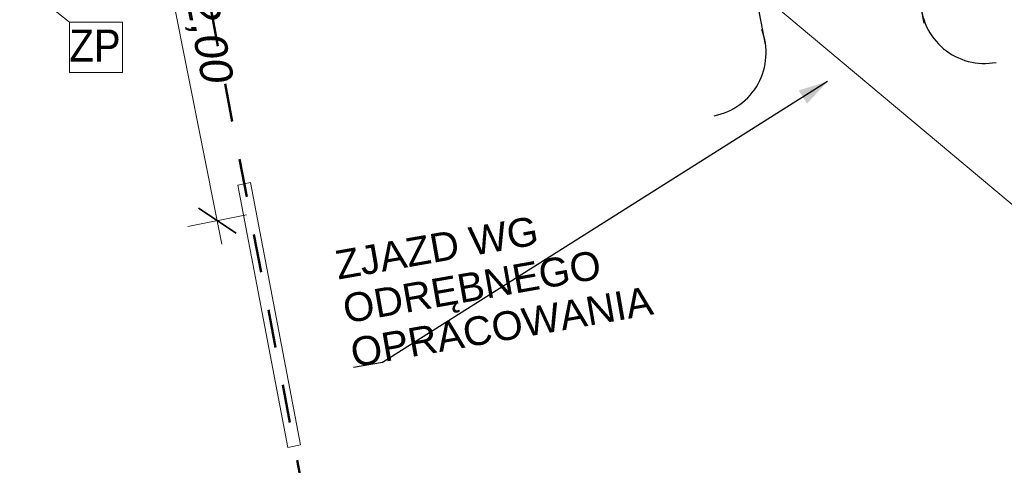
# Model space of a CAD drawing. Header units: millimetres. Extents: x -278165 to -65909, y 833781 to 983907.
# Tile 6 of 15: x -221234 to -190404, y 867286 to 881237. Entities that reach past the tile are written whole.
import ezdxf
from ezdxf.xclip import XClip

# ---------------------------------------------------------------- set-up
doc = ezdxf.new("R2010")
doc.units = ezdxf.units.MM
doc.header["$MEASUREMENT"] = 0
doc.header["$XCLIPFRAME"] = 0
doc.linetypes.add('Przerywana', pattern=[2400, 1200, -1200])
for name, color, linetype in [('820-G Rysunki Obrazki', 7, 'Continuous'), ('Nowe_0', 7, 'Continuous'), ('Nowe_199-Wymiary', 7, 'Continuous'), ('Nowe_840-G Znaczniki ogólne', 7, 'Continuous')]:
    doc.layers.add(name, color=color, linetype=linetype)
for name, color, linetype, lineweight in [('Mapa do celów projektowych- AKTURALNA_4_0_Nr_pióra__1', 7, 'Continuous', 0), ('Nowe_0_Nr_pióra__1', 7, 'Continuous', 0), ('Nowe_0_Nr_pióra__4', 7, 'Continuous', 25), ('Nowe_0_Nr_pióra__61', 1, 'Continuous', 5), ('Nowe_0_Nr_pióra__62', 1, 'Continuous', 13), ('Nowe_199-Wymiary_Nr_pióra__3', 7, 'Continuous', 20), ('Nowe_199-Wymiary_Nr_pióra__5', 7, 'Continuous', 35), ('Nowe_830-G Teksty Etykiety_Nr_pióra__2', 7, 'Continuous', 13), ('Nowe_830-G Teksty Etykiety_Nr_pióra__6', 7, 'Continuous', 50), ('Nowe_840-G Znaczniki ogólne_Nr_pióra__2', 7, 'Continuous', 13), ('Nowe_840-G Znaczniki ogólne_Nr_pióra__4', 7, 'Continuous', 25), ('Nowe_INST_woda_Nr_pióra__2', 7, 'Continuous', 13)]:
    doc.layers.add(name, color=color, linetype=linetype, lineweight=lineweight)
doc.layers.add('Nowe_INST_woda_Nr_pióra__226', color=7, linetype='Continuous', lineweight=50, true_color=0x415b9a)
doc.styles.add('STYL_AUTOMATYCZNY_1', font='arial.ttf')
doc.styles.add('STYL_AUTOMATYCZNY_2', font='arial.ttf')
doc.styles.add('STYL_AUTOMATYCZNY_4', font='arial.ttf', dxfattribs={"width": 0.9})
doc.dimstyles.new('STYL_AUTOMATYCZNY__1', dxfattribs={"dimtxt": 1000, "dimasz": 950, "dimexe": 0.18, "dimexo": 0.0625, "dimgap": 0, "dimtad": 1, "dimdec": 1, "dimlfac": 0.001, "dimzin": 0, "dimdsep": 46, "dimtxsty": 'STYL_AUTOMATYCZNY_2', "dimblk": 'ARROWHEAD_6', "dimblk1": 'ARROWHEAD_6', "dimblk2": 'ARROWHEAD_6', "dimcen": 0.09, "dimse1": 1, "dimse2": 1, "dimclrd": 7, "dimclre": 7, "dimclrt": 7, "dimadec": 1, "dimazin": 0, "dimtfac": 1, "dimtdec": 4, "dimtmove": 0, "dimatfit": 3, "dimfxl": 0, "dimtolj": 1, "dimtzin": 0, "dimarcsym": 0})
doc.dimstyles.new('STYL_AUTOMATYCZNY__5', dxfattribs={"dimtxt": 0.18, "dimasz": 912, "dimexe": 0.18, "dimexo": 0.0625, "dimgap": 0, "dimtad": 0, "dimtih": 1, "dimtoh": 1, "dimdec": 4, "dimzin": 0, "dimdsep": 46, "dimcen": 0.09, "dimadec": 0, "dimazin": 0, "dimtfac": 1, "dimtdec": 4, "dimtmove": 0, "dimatfit": 3, "dimldrblk": 'ARROWHEAD_5', "dimfxl": 0, "dimtolj": 1, "dimtzin": 0, "dimarcsym": 0})
picture_1 = doc.add_image_def('image1.tif', size_in_pixel=(5014, 3547))

# ---------------------------------------------------------------- blocks, each defined once
blk = doc.blocks.new('Rysunek_1_4', base_point=(-172037, 908844))
at = {"layer": 'Mapa do celów projektowych- AKTURALNA_4_0_Nr_pióra__1', "color": 7, "lineweight": 0}
image = blk.add_image(picture_1, insert=(-278165, 833781), size_in_units=(212256, 150126), dxfattribs=at)
image.set_boundary_path([(-0.5, -0.5), (5013.5, 3546.5)])
blk = doc.blocks.new('Polilinia_1_5', base_point=(-173219, 874521))
at = {"layer": 'Nowe_840-G Znaczniki ogólne', "linetype": 'Continuous', "lineweight": 0, "true_color": 0x000000}
blk.add_hatch(color=18, dxfattribs=at).paths.add_polyline_path([(-201457, 884918), (-200903, 884127), (-200582, 884510)])
at = {"layer": 'Nowe_840-G Znaczniki ogólne_Nr_pióra__2', "color": 7, "linetype": 'Continuous', "lineweight": 13, "flags": 128}
blk.add_lwpolyline([(-173219, 874521), (-186370, 872280), (-200742, 884319)], dxfattribs=at)
at = {"layer": 'Nowe_840-G Znaczniki ogólne_Nr_pióra__4', "color": 7, "linetype": 'Continuous', "lineweight": 25}
for p, q in [((-201457, 884918), (-200582, 884510)), ((-201457, 884918), (-200903, 884127)), ((-200582, 884510), (-200903, 884127))]:
    blk.add_line(p, q, dxfattribs=at)
blk = doc.blocks.new('*D21')
at = {"layer": 'Nowe_199-Wymiary_Nr_pióra__3', "color": 7, "linetype": 'Continuous', "lineweight": 20}
for p, q in [((-217405, 886731), (-217553, 887467)), ((-216486, 886915), (-218325, 886548)), ((-215049, 874944), (-217405, 886731)), ((-214129, 875128), (-215968, 874760)), ((-214902, 874208), (-215049, 874944))]:
    blk.add_line(p, q, dxfattribs=at)
at = {"layer": 'Nowe_199-Wymiary_Nr_pióra__5', "color": 7, "linetype": 'Continuous', "lineweight": 35}
for p, q in [((-216817, 886339), (-217994, 887124)), ((-215637, 875336), (-214460, 874551))]:
    blk.add_line(p, q, dxfattribs=at)
at = {"layer": 'Nowe_199-Wymiary_Nr_pióra__3', "color": 7, "lineweight": 20, "insert": (-216367, 882559), "char_height": 1000, "attachment_point": 7, "rotation": 281.3071, "style": 'STYL_AUTOMATYCZNY_2'}
blk.add_mtext('\\A1;{\\pql;\\fArial|b0|i1|c238|p0;\\W1.000000;12,00}', dxfattribs=at)
blk = doc.blocks.new('ARROWHEAD_6')
at = {"color": 0, "linetype": 'Continuous', "lineweight": 0}
for p, q in [((-0.5, -0.5), (0.5, 0.5)), ((0, 0), (-1, 0))]:
    blk.add_line(p, q, dxfattribs=at)
blk = doc.blocks.new('ARROWHEAD_5')
at = {"linetype": 'Continuous', "lineweight": 0}
blk.add_hatch(color=0, dxfattribs=at).paths.add_polyline_path([(-1, 0.2679), (0, 0), (-1, -0.2679)])
at = {"color": 0, "linetype": 'Continuous', "lineweight": 0}
blk.add_line((0, 0), (-1, 0), dxfattribs=at)
blk = doc.blocks.new('Linia_7_5', base_point=(-219680, 881155))
at = {"layer": 'Nowe_0_Nr_pióra__61', "linetype": 'Continuous', "lineweight": 5}
blk.add_hatch(color=1, dxfattribs=at).paths.add_polyline_path([(-221838, 882897), (-221269, 882116), (-220955, 882505)])
at = {"layer": 'Nowe_0_Nr_pióra__61', "color": 1, "linetype": 'Continuous', "lineweight": 5}
for p, q in [((-221838, 882897), (-220955, 882505)), ((-221838, 882897), (-221269, 882116)), ((-220955, 882505), (-221269, 882116)), ((-219680, 881155), (-221112, 882311))]:
    blk.add_line(p, q, dxfattribs=at)

msp = doc.modelspace()

# ---------------------------------------------------------------- linework, layer by layer
at = {"layer": 'Nowe_0_Nr_pióra__1', "color": 7, "linetype": 'Continuous', "lineweight": 0, "flags": 128}
msp.add_lwpolyline([(-219679.7, 881154.54), (-218016.1, 881154.54), (-218016.1, 879583.11), (-219679.7, 879583.11)], close=True, dxfattribs=at)
at = {"layer": 'Nowe_0_Nr_pióra__4', "color": 7, "linetype": 'Continuous', "lineweight": 25}
for p, q in [((-192918.39, 881128.27), (-195321.09, 893830.28)), ((-197879.97, 880456.41), (-200167.85, 892551.39))]:
    msp.add_line(p, q, dxfattribs=at)
for centre, start, end in [((-191025.99, 881867.55), 180, 280.52651), ((-199862.94, 880195.96), 280.896432, 21.422942)]:
    msp.add_arc(centre, 2000, start, end, dxfattribs=at)
at = {"layer": 'Nowe_INST_woda_Nr_pióra__2', "color": 7, "linetype": 'Continuous', "lineweight": 13}
msp.add_lwpolyline([(-214003.61, 876139.46), (-212445.91, 867923.27), (-212842.18, 867845.15), (-214399.88, 876061.34)], close=True, dxfattribs=at)
at = {"layer": 'Nowe_INST_woda_Nr_pióra__226', "color": 165, "linetype": 'Przerywana', "lineweight": 50, "true_color": 0x415b9a}
msp.add_line((-215705.88, 883943.03), (-211965.6, 864417.69), dxfattribs=at)

# ---------------------------------------------------------------- block references
at = {"layer": '820-G Rysunki Obrazki', "color": 1, "linetype": 'Continuous', "lineweight": 35}
ref = msp.add_blockref('Rysunek_1_4', (-172037.14, 908843.81), dxfattribs=at)
XClip(ref).set_block_clipping_path([(-278165.2254227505, 833780.7353494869), (-65909.059722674, 983906.8833907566)])
at = {"layer": 'Nowe_0', "color": 1, "linetype": 'Continuous', "lineweight": 5}
msp.add_blockref('Linia_7_5', (-219679.7, 881154.54), dxfattribs=at)
at = {"layer": 'Nowe_840-G Znaczniki ogólne', "color": 7, "linetype": 'Continuous', "lineweight": 13}
msp.add_blockref('Polilinia_1_5', (-173219.09, 874521.33), dxfattribs=at)

# ---------------------------------------------------------------- texts
at = {"layer": 'Nowe_0_Nr_pióra__62', "color": 1, "linetype": 'Continuous', "lineweight": 13, "insert": (-219679.7, 879925.97), "char_height": 1000, "attachment_point": 7, "style": 'STYL_AUTOMATYCZNY_4'}
msp.add_mtext('\\A1;{\\pql;\\fArial|b0|i0|c238|p0;\\W0.900000;ZP}', dxfattribs=at)
at = {"layer": 'Nowe_830-G Teksty Etykiety_Nr_pióra__6', "color": 7, "linetype": 'Continuous', "lineweight": 50, "insert": (-210777.07, 870343.2), "char_height": 900, "width": 9899.6038, "attachment_point": 7, "rotation": 10, "line_spacing_factor": 0.928578, "style": 'STYL_AUTOMATYCZNY_1'}
msp.add_mtext('\\A1;{\\pql;\\fArial|b0|i0|c238|p0;\\W1.000000;Z\\fArial|b0|i0|c238|p0;\\W1.000000;JAZD WG ODRĘBNEGO OPRACOWANIA}', dxfattribs=at)

# ---------------------------------------------------------------- dimensions: what is measured, and where the dimension line sits
at = {"layer": 'Nowe_199-Wymiary', "color": 7, "linetype": 'Continuous', "lineweight": 20}
dim = msp.add_linear_dim(base=(-217405.48, 886731.34), p1=(-215048.58, 874943.76), p2=(-218944.04, 886423.71), angle=101.307067, text='12,00', dimstyle='STYL_AUTOMATYCZNY__1', dxfattribs=at)
dim.commit()
dim.dimension.update_dxf_attribs({"geometry": '*D21', "text_midpoint": (-215548.63, 881014.87), "dimtype": 160, "text_rotation": 281.307067})

# ---------------------------------------------------------------- leaders
at = {"layer": 'Nowe_830-G Teksty Etykiety_Nr_pióra__2', "color": 7, "linetype": 'Continuous', "lineweight": 13, "annotation_type": 0, "has_hookline": 1, "hookline_direction": 1, "text_width": 9504.9, "horizontal_direction": (0.984808, 0.173648, 0)}
msp.add_leader([(-195941.64, 879302.36), (-209878.92, 870501.57), (-210777.07, 870343.2)], dimstyle='STYL_AUTOMATYCZNY__5', dxfattribs=at)

doc.saveas('drawing.dxf')
